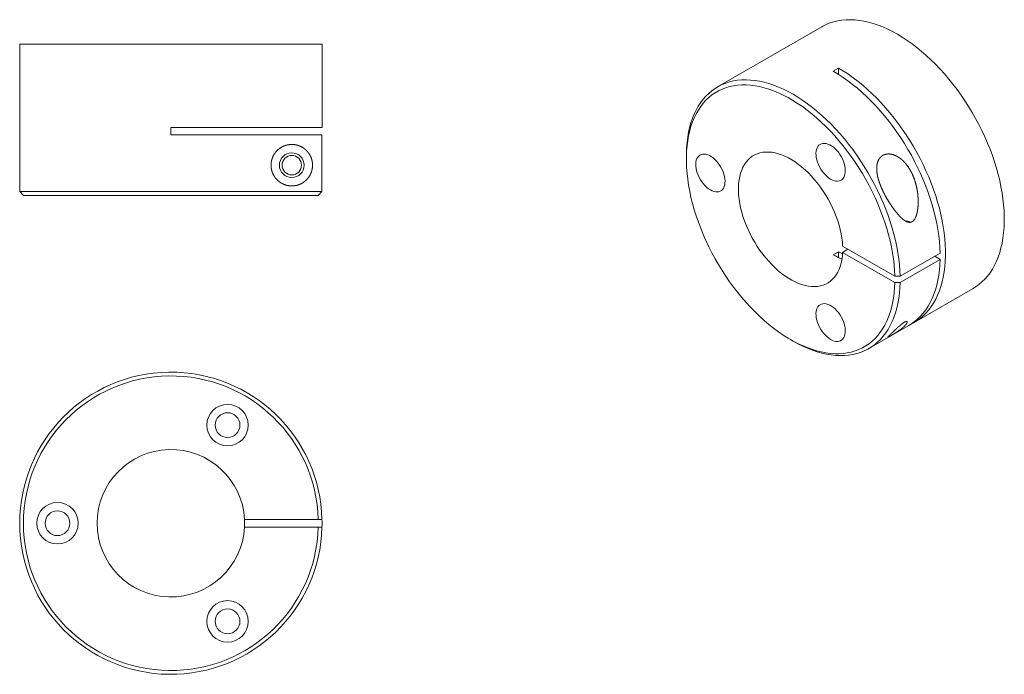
# Model space of a CAD drawing. Header units: inches. Extents: x 1.96 to 10.1, y 2.29 to 7.71.
import ezdxf

# ---------------------------------------------------------------- set-up
doc = ezdxf.new("R2010")
doc.units = ezdxf.units.IN
doc.header["$MEASUREMENT"] = 0

msp = doc.modelspace()

# ---------------------------------------------------------------- linework, layer by layer
at = {"color": 7, "linetype": 'Continuous', "lineweight": 15}
for p, q in [((8.5919, 7.652), (7.7301, 7.1545)), ((1.9587, 7.5066), (1.9587, 6.2878)), ((1.9587, 7.5066), (3.2087, 7.5066)), ((3.2087, 7.5066), (4.4587, 7.5066)), ((4.4587, 6.8191), (4.4587, 7.5066)), ((8.7307, 7.3094), (8.6865, 7.2839)), ((8.7307, 7.2571), (8.7307, 7.3094)), ((4.4587, 6.8191), (3.2087, 6.8191)), ((3.2087, 6.8191), (3.2087, 6.7566)), ((3.2087, 6.7566), (4.4583, 6.7566)), ((4.4583, 6.7566), (4.4583, 6.2878)), ((7.4712, 6.5822), (7.4712, 6.5567)), ((1.9587, 6.2878), (1.9899, 6.2566)), ((1.9587, 6.2878), (4.4583, 6.2878)), ((4.4583, 6.2878), (4.427, 6.2566)), ((4.427, 6.2566), (1.9899, 6.2566)), ((8.7307, 5.7907), (8.6865, 5.7652)), ((8.7307, 5.7423), (8.7307, 5.7907)), ((9.1945, 5.5873), (8.7637, 5.836)), ((8.8079, 5.8105), (8.7637, 5.785)), ((8.7637, 5.785), (9.1945, 5.5363)), ((9.5701, 5.7787), (9.2387, 5.5873)), ((9.2387, 5.5363), (9.5701, 5.7276)), ((9.5701, 5.7276), (9.5259, 5.7532)), ((9.2387, 5.5873), (9.1945, 5.5873)), ((9.1945, 5.5363), (9.2387, 5.5363)), ((9.3556, 5.2062), (9.8418, 5.4869)), ((8.98, 4.9894), (9.3115, 5.1807)), ((8.3328, 5.0641), (8.3549, 5.0513)), ((4.427, 3.5756), (3.8179, 3.5756)), ((3.8179, 3.5131), (4.427, 3.5131)), ((4.4583, 3.5756), (4.427, 3.5756)), ((4.427, 3.5131), (4.4583, 3.5131))]:
    msp.add_line(p, q, dxfattribs=at)
at = {"color": 7, "linetype": 'Continuous', "lineweight": 15, "flags": 128}
for points in [[(8.5919, 7.652), (8.599, 7.656), (8.6284, 7.6707), (8.659, 7.6832), (8.6908, 7.6933), (8.7237, 7.7011), (8.7576, 7.7066), (8.7924, 7.7097), (8.8282, 7.7105), (8.8647, 7.7089), (8.902, 7.7049), (8.9399, 7.6986), (8.9784, 7.6899), (9.0173, 7.6789), (9.0567, 7.6656), (9.0965, 7.6501), (9.1365, 7.6323), (9.1766, 7.6123), (9.2168, 7.5901)], [(9.2168, 7.5901), (9.2571, 7.5658), (9.2972, 7.5395), (9.3372, 7.5111), (9.3769, 7.4808), (9.4163, 7.4486), (9.4553, 7.4146), (9.4938, 7.3788), (9.5317, 7.3414), (9.569, 7.3023), (9.6055, 7.2617), (9.6412, 7.2197), (9.6761, 7.1764), (9.71, 7.1318), (9.7429, 7.086), (9.7746, 7.0391), (9.8053, 6.9913), (9.8347, 6.9426), (9.8628, 6.8932), (9.8896, 6.843), (9.915, 6.7923), (9.9389, 6.7412), (9.9614, 6.6896), (9.9823, 6.6379), (10.0016, 6.5859), (10.0193, 6.534), (10.0353, 6.4821), (10.0497, 6.4304), (10.0623, 6.379), (10.0731, 6.328), (10.0822, 6.2775), (10.0895, 6.2276), (10.095, 6.1784), (10.0987, 6.13), (10.1005, 6.0825), (10.1005, 6.0361), (10.0987, 5.9907), (10.095, 5.9465), (10.0895, 5.9037), (10.0822, 5.8622), (10.0731, 5.8221), (10.0623, 5.7837), (10.0497, 5.7468), (10.0353, 5.7117), (10.0193, 5.6783), (10.0016, 5.6468), (9.9823, 5.6172), (9.9614, 5.5895), (9.9389, 5.5639), (9.915, 5.5404), (9.8896, 5.519), (9.8628, 5.4998), (9.8418, 5.4869)], [(8.6865, 7.2839), (8.7267, 7.2597), (8.7668, 7.2334), (8.8067, 7.2051), (8.8464, 7.1748), (8.8857, 7.1427), (8.9246, 7.1087), (8.9631, 7.073), (9.0009, 7.0356), (9.0382, 6.9967), (9.0747, 6.9562), (9.1103, 6.9143), (9.1452, 6.871), (9.179, 6.8265), (9.2119, 6.7808), (9.2436, 6.734), (9.2742, 6.6863), (9.3036, 6.6377), (9.3318, 6.5883), (9.3585, 6.5383), (9.3839, 6.4876), (9.4079, 6.4366), (9.4304, 6.3851), (9.4513, 6.3334), (9.4706, 6.2816), (9.4884, 6.2297), (9.5044, 6.1779), (9.5188, 6.1263), (9.5315, 6.0749), (9.5424, 6.024), (9.5515, 5.9735), (9.5589, 5.9237), (9.5645, 5.8745), (9.5682, 5.8261), (9.5701, 5.7787)], [(9.3332, 5.1941), (9.3485, 5.2022), (9.3767, 5.2192), (9.4035, 5.2384), (9.4289, 5.2598), (9.4528, 5.2833), (9.4753, 5.3089), (9.4962, 5.3365), (9.5155, 5.3661), (9.5332, 5.3977), (9.5492, 5.431), (9.5635, 5.4662), (9.5762, 5.503), (9.587, 5.5415), (9.5961, 5.5815), (9.6034, 5.623), (9.6089, 5.6659), (9.6125, 5.7101), (9.6144, 5.7554), (9.6144, 5.8019), (9.6125, 5.8494), (9.6089, 5.8977), (9.6034, 5.9469), (9.5961, 5.9969), (9.587, 6.0474), (9.5762, 6.0984), (9.5635, 6.1498), (9.5492, 6.2015), (9.5332, 6.2534), (9.5155, 6.3053), (9.4962, 6.3572), (9.4753, 6.409), (9.4528, 6.4605), (9.4289, 6.5117), (9.4035, 6.5624), (9.3767, 6.6125), (9.3485, 6.662), (9.3191, 6.7107), (9.2885, 6.7585), (9.2567, 6.8054), (9.2238, 6.8511), (9.1899, 6.8957), (9.1551, 6.9391), (9.1194, 6.9811), (9.0828, 7.0217), (9.0456, 7.0607), (9.0077, 7.0982), (8.9692, 7.1339), (8.9302, 7.168), (8.8908, 7.2002), (8.8511, 7.2305), (8.8111, 7.2588), (8.7709, 7.2852), (8.7307, 7.3094)], [(7.4712, 6.5822), (7.4714, 6.6053), (7.4732, 6.6506), (7.4769, 6.6947), (7.4823, 6.7376), (7.4896, 6.779), (7.4987, 6.819), (7.5095, 6.8575), (7.5221, 6.8943), (7.5364, 6.9294), (7.5524, 6.9628), (7.5701, 6.9943), (7.5894, 7.0239), (7.6103, 7.0515), (7.6327, 7.0771), (7.6566, 7.1007), (7.682, 7.1221), (7.7087, 7.1413), (7.7368, 7.1583), (7.7662, 7.173), (7.7968, 7.1855), (7.8285, 7.1957), (7.8614, 7.2035), (7.8952, 7.2091), (7.93, 7.2122), (7.9657, 7.213), (8.0022, 7.2114), (8.0395, 7.2075), (8.0773, 7.2012), (8.1158, 7.1926), (8.1547, 7.1817), (8.1941, 7.1684), (8.2338, 7.1529), (8.2737, 7.1352), (8.3138, 7.1153), (8.354, 7.0932), (8.3943, 7.069), (8.4344, 7.0427), (8.4743, 7.0144), (8.514, 6.9842), (8.5534, 6.952), (8.5924, 6.9181), (8.6309, 6.8824), (8.6688, 6.845), (8.706, 6.806), (8.7426, 6.7656), (8.7783, 6.7236), (8.8131, 6.6803), (8.8471, 6.6358), (8.8799, 6.5901), (8.9117, 6.5433), (8.9424, 6.4956), (8.9718, 6.4469), (9, 6.3975), (9.0268, 6.3475), (9.0522, 6.2968), (9.0762, 6.2457), (9.0987, 6.1942), (9.1197, 6.1425), (9.1391, 6.0906), (9.1568, 6.0387), (9.1729, 5.9869), (9.1873, 5.9352), (9.2, 5.8838), (9.2109, 5.8328), (9.2201, 5.7823), (9.2274, 5.7324), (9.233, 5.6832), (9.2367, 5.6348), (9.2387, 5.5873)], [(9.1945, 5.5873), (9.1925, 5.6343), (9.1887, 5.6822), (9.1832, 5.7309), (9.1757, 5.7804), (9.1666, 5.8304), (9.1556, 5.8808), (9.1428, 5.9317), (9.1284, 5.9828), (9.1122, 6.0342), (9.0944, 6.0855), (9.075, 6.1368), (9.054, 6.1879), (9.0314, 6.2388), (9.0074, 6.2893), (8.9819, 6.3393), (8.9551, 6.3886), (8.9269, 6.4373), (8.8975, 6.4852), (8.8668, 6.5322), (8.835, 6.5782), (8.8022, 6.623), (8.7683, 6.6667), (8.7335, 6.709), (8.6979, 6.75), (8.6615, 6.7895), (8.6243, 6.8275), (8.5866, 6.8638), (8.5483, 6.8984), (8.5096, 6.9312), (8.4705, 6.9622), (8.4311, 6.9912), (8.3915, 7.0182), (8.3517, 7.0432), (8.312, 7.0661), (8.2722, 7.0869), (8.2326, 7.1055), (8.1932, 7.1218), (8.1541, 7.1359), (8.1154, 7.1477), (8.0772, 7.1571), (8.0395, 7.1643), (8.0024, 7.169), (7.966, 7.1714), (7.9304, 7.1715), (7.8957, 7.1691), (7.8619, 7.1644), (7.8291, 7.1574), (7.7974, 7.148), (7.7668, 7.1363), (7.7374, 7.1223), (7.7093, 7.106), (7.6825, 7.0875), (7.6571, 7.0668), (7.6332, 7.0439), (7.6107, 7.019), (7.5898, 6.992), (7.5704, 6.963), (7.5527, 6.9321), (7.5367, 6.8994), (7.5223, 6.8648), (7.5097, 6.8286), (7.4988, 6.7907), (7.4897, 6.7512), (7.4824, 6.7103), (7.4769, 6.6679), (7.4732, 6.6243), (7.4714, 6.5795), (7.4714, 6.5336), (7.4732, 6.4866), (7.4769, 6.4388), (7.4824, 6.3901), (7.4897, 6.3407), (7.4988, 6.2908), (7.5097, 6.2403), (7.5223, 6.1894), (7.5367, 6.1383), (7.5527, 6.087), (7.5704, 6.0357), (7.5898, 5.9844), (7.6107, 5.9332), (7.6332, 5.8823), (7.6571, 5.8318), (7.6825, 5.7818), (7.7093, 5.7324), (7.7374, 5.6837), (7.7668, 5.6357), (7.7974, 5.5887), (7.8291, 5.5427), (7.8619, 5.4978), (7.8957, 5.454), (7.9304, 5.4116), (7.966, 5.3705), (8.0024, 5.3309), (8.0395, 5.2929), (8.0772, 5.2565), (8.1154, 5.2218), (8.1541, 5.1889), (8.1932, 5.1578), (8.2326, 5.1287), (8.2722, 5.1015), (8.312, 5.0764), (8.3517, 5.0534), (8.3915, 5.0325), (8.4311, 5.0138), (8.4705, 4.9974), (8.5096, 4.9832), (8.5483, 4.9712), (8.5866, 4.9616), (8.6243, 4.9544), (8.6615, 4.9495), (8.6979, 4.947), (8.7335, 4.9468), (8.7683, 4.949), (8.8022, 4.9536), (8.835, 4.9605), (8.8668, 4.9698), (8.8975, 4.9813), (8.9269, 4.9952), (8.9551, 5.0114), (8.9819, 5.0298), (9.0074, 5.0503), (9.0314, 5.0731), (9.054, 5.0979), (9.075, 5.1248), (9.0944, 5.1536), (9.1122, 5.1844), (9.1284, 5.2171), (9.1428, 5.2515), (9.1556, 5.2877), (9.1666, 5.3255), (9.1757, 5.3649), (9.1832, 5.4057), (9.1887, 5.448), (9.1925, 5.4915), (9.1945, 5.5363)], [(8.6644, 6.3907), (8.6793, 6.3832), (8.694, 6.3779), (8.7082, 6.3749), (8.7218, 6.3743), (8.7345, 6.376), (8.7461, 6.3801), (8.7565, 6.3865), (8.7655, 6.3951), (8.773, 6.4057), (8.7788, 6.4182), (8.7829, 6.4324), (8.7852, 6.4481), (8.7856, 6.4651), (8.7842, 6.4831), (8.781, 6.5017), (8.7761, 6.5209), (8.7694, 6.5402), (8.7612, 6.5593), (8.7515, 6.578), (8.7404, 6.596), (8.7282, 6.613), (8.7151, 6.6287), (8.7012, 6.643), (8.6867, 6.6555), (8.6719, 6.6662), (8.6569, 6.6748), (8.6421, 6.6813), (8.6276, 6.6854), (8.6137, 6.6872), (8.6006, 6.6867), (8.5884, 6.6838), (8.5773, 6.6785), (8.5676, 6.671), (8.5594, 6.6614), (8.5527, 6.6498), (8.5478, 6.6364), (8.5446, 6.6214), (8.5432, 6.605), (8.5437, 6.5875), (8.5459, 6.5692), (8.55, 6.5502), (8.5558, 6.531), (8.5633, 6.5118), (8.5723, 6.4928), (8.5827, 6.4744), (8.5943, 6.4569), (8.607, 6.4405), (8.6206, 6.4255), (8.6348, 6.412), (8.6495, 6.4004), (8.6644, 6.3907)], [(7.67, 6.3018), (7.6849, 6.2943), (7.6996, 6.289), (7.7138, 6.286), (7.7274, 6.2854), (7.7401, 6.2871), (7.7517, 6.2912), (7.7621, 6.2976), (7.7711, 6.3061), (7.7786, 6.3168), (7.7844, 6.3293), (7.7885, 6.3435), (7.7908, 6.3592), (7.7912, 6.3762), (7.7899, 6.3942), (7.7867, 6.4128), (7.7817, 6.432), (7.7751, 6.4512), (7.7668, 6.4704), (7.7571, 6.4891), (7.7461, 6.5071), (7.7339, 6.5241), (7.7207, 6.5398), (7.7068, 6.5541), (7.6923, 6.5666), (7.6775, 6.5773), (7.6626, 6.5859), (7.6478, 6.5924), (7.6333, 6.5965), (7.6194, 6.5983), (7.6062, 6.5978), (7.594, 6.5948), (7.583, 6.5896), (7.5733, 6.5821), (7.565, 6.5725), (7.5584, 6.5609), (7.5534, 6.5475), (7.5502, 6.5325), (7.5488, 6.5161), (7.5493, 6.4986), (7.5516, 6.4803), (7.5557, 6.4613), (7.5615, 6.4421), (7.5689, 6.4229), (7.5779, 6.4039), (7.5883, 6.3855), (7.6, 6.368), (7.6127, 6.3516), (7.6262, 6.3366), (7.6405, 6.3231), (7.6551, 6.3115), (7.67, 6.3018)], [(8.7637, 5.785), (8.7614, 5.754), (8.7572, 5.7244), (8.7513, 5.6962), (8.7435, 5.6695), (8.7341, 5.6444), (8.7229, 5.6212), (8.7101, 5.5997), (8.6957, 5.5802), (8.6797, 5.5628), (8.6623, 5.5474), (8.6435, 5.5342), (8.6234, 5.5233), (8.6021, 5.5146), (8.5796, 5.5081), (8.5561, 5.5041), (8.5316, 5.5024), (8.5063, 5.503), (8.4802, 5.506), (8.4536, 5.5113), (8.4264, 5.519), (8.3988, 5.5289), (8.371, 5.5411), (8.3429, 5.5554), (8.3149, 5.5719), (8.2869, 5.5905), (8.2591, 5.611), (8.2316, 5.6335), (8.2046, 5.6577), (8.1781, 5.6837), (8.1523, 5.7112), (8.1272, 5.7402), (8.103, 5.7705), (8.0797, 5.8021), (8.0576, 5.8348), (8.0366, 5.8684), (8.0168, 5.9028), (7.9984, 5.9379), (7.9814, 5.9735), (7.9659, 6.0094), (7.952, 6.0456), (7.9396, 6.0818), (7.9289, 6.1179), (7.92, 6.1538), (7.9127, 6.1893), (7.9073, 6.2242), (7.9037, 6.2584), (7.9018, 6.2918), (7.9018, 6.3242), (7.9037, 6.3555), (7.9073, 6.3855), (7.9127, 6.4142), (7.92, 6.4413), (7.9289, 6.4668), (7.9396, 6.4906), (7.952, 6.5126), (7.9659, 6.5327), (7.9814, 6.5507), (7.9984, 6.5667), (8.0168, 6.5805), (8.0366, 6.5921), (8.0576, 6.6015), (8.0797, 6.6086), (8.103, 6.6133), (8.1272, 6.6157), (8.1523, 6.6157), (8.1781, 6.6134), (8.2046, 6.6088), (8.2316, 6.6018), (8.2591, 6.5925), (8.2869, 6.581), (8.3149, 6.5672), (8.3429, 6.5513), (8.371, 6.5334), (8.3988, 6.5134), (8.4264, 6.4915), (8.4536, 6.4677), (8.4802, 6.4423), (8.5063, 6.4152), (8.5316, 6.3866), (8.5561, 6.3566), (8.5796, 6.3254), (8.6021, 6.293), (8.6234, 6.2597), (8.6435, 6.2255), (8.6623, 6.1906), (8.6797, 6.1551), (8.6957, 6.1193), (8.7101, 6.0831), (8.7229, 6.0469), (8.7341, 6.0108), (8.7435, 5.9748), (8.7513, 5.9392), (8.7572, 5.9041), (8.7614, 5.8696), (8.7637, 5.836)], [(8.7631, 5.7734), (8.7589, 5.7755), (8.7307, 5.7907)], [(9.5701, 5.7276), (9.5682, 5.6824), (9.5645, 5.6384), (9.5589, 5.5956), (9.5515, 5.5542), (9.5424, 5.5143), (9.5315, 5.476), (9.5188, 5.4393), (9.5044, 5.4042), (9.4884, 5.371), (9.4706, 5.3396), (9.4513, 5.3101), (9.4304, 5.2825), (9.4079, 5.257), (9.3839, 5.2336), (9.3585, 5.2123), (9.3318, 5.1932), (9.3115, 5.1807)], [(9.2387, 5.5363), (9.2367, 5.491), (9.233, 5.447), (9.2274, 5.4042), (9.2201, 5.3628), (9.2109, 5.3229), (9.2, 5.2845), (9.1873, 5.2477), (9.1729, 5.2127), (9.1568, 5.1794), (9.1391, 5.148), (9.1197, 5.1185), (9.0987, 5.091), (9.0762, 5.0655), (9.0522, 5.0421), (9.0268, 5.0208), (9, 5.0017), (8.9718, 4.9848), (8.9424, 4.9701), (8.9117, 4.9577), (8.8799, 4.9477), (8.8471, 4.94), (8.8131, 4.9346), (8.7783, 4.9315), (8.7426, 4.9309), (8.706, 4.9325), (8.6688, 4.9366), (8.6309, 4.943), (8.5924, 4.9517), (8.5534, 4.9628), (8.514, 4.9761), (8.4743, 4.9917), (8.4344, 5.0096), (8.3943, 5.0296), (8.3549, 5.0513)], [(8.6644, 5.0648), (8.6793, 5.0573), (8.694, 5.052), (8.7082, 5.049), (8.7218, 5.0484), (8.7345, 5.0501), (8.7461, 5.0542), (8.7565, 5.0606), (8.7655, 5.0692), (8.773, 5.0798), (8.7788, 5.0923), (8.7829, 5.1065), (8.7852, 5.1222), (8.7856, 5.1392), (8.7842, 5.1572), (8.781, 5.1759), (8.7761, 5.195), (8.7694, 5.2143), (8.7612, 5.2334), (8.7515, 5.2521), (8.7404, 5.2701), (8.7282, 5.2871), (8.7151, 5.3028), (8.7012, 5.3171), (8.6867, 5.3297), (8.6719, 5.3403), (8.6569, 5.3489), (8.6421, 5.3554), (8.6276, 5.3595), (8.6137, 5.3613), (8.6006, 5.3608), (8.5884, 5.3579), (8.5773, 5.3526), (8.5676, 5.3451), (8.5594, 5.3355), (8.5527, 5.3239), (8.5478, 5.3105), (8.5446, 5.2955), (8.5432, 5.2792), (8.5437, 5.2617), (8.5459, 5.2433), (8.55, 5.2243), (8.5558, 5.2051), (8.5633, 5.1859), (8.5723, 5.1669), (8.5827, 5.1485), (8.5943, 5.131), (8.607, 5.1146), (8.6206, 5.0996), (8.6348, 5.0861), (8.6495, 5.0745), (8.6644, 5.0648)], [(3.8179, 3.5756), (3.8187, 3.5443), (3.8179, 3.5131)]]:
    msp.add_lwpolyline(points, dxfattribs=at)
at = {"color": 7, "linetype": 'Continuous', "lineweight": 15}
for centre, radius in [((4.2087, 6.5066), 0.1025), ((4.2087, 6.5066), 0.0805), ((3.6774, 4.3562), 0.1715), ((3.6774, 4.3562), 0.1025), ((2.2712, 3.5443), 0.1715), ((2.2712, 3.5443), 0.1025), ((3.6774, 2.7324), 0.1715), ((3.6774, 2.7324), 0.1025)]:
    msp.add_circle(centre, radius, dxfattribs=at)
for centre, radius, start, end in [((9.23, 5.8272), 0.2276, 65.57809, 78.35699), ((8.9384, 6.1974), 0.5003, 239.76919, 248.89688), ((3.2087, 3.5443), 1.25, 1.43254, 358.56746), ((3.2087, 3.5443), 1.2188, 1.46928, 358.53072), ((3.2087, 3.5443), 0.61, 2.93652, 357.06348), ((3.2087, 3.5443), 1.25, 358.56746, 1.43254)]:
    msp.add_arc(centre, radius, start, end, dxfattribs=at)
for points, knots in [([(4.3802, 6.5147), (4.3802, 6.4985), (4.3796, 6.4907), (4.3775, 6.4756), (4.3761, 6.4688), (4.3727, 6.4559), (4.3707, 6.4499), (4.3664, 6.4389), (4.3641, 6.4338), (4.3567, 6.4193), (4.3513, 6.4108), (4.3398, 6.3956), (4.3336, 6.3888), (4.3142, 6.3701), (4.2996, 6.3601), (4.2684, 6.3449), (4.2517, 6.3396), (4.2247, 6.3356), (4.2153, 6.3349), (4.1961, 6.3353), (4.1863, 6.3362), (4.1664, 6.3401), (4.1563, 6.3429), (4.1358, 6.3509), (4.1256, 6.3561), (4.1107, 6.3657), (4.1058, 6.3692), (4.0961, 6.3771), (4.0913, 6.3814), (4.0774, 6.3954), (4.0689, 6.4061), (4.0541, 6.431), (4.048, 6.4447), (4.0416, 6.4672), (4.04, 6.4749), (4.0378, 6.4905), (4.0372, 6.4984), (4.0372, 6.5145), (4.0377, 6.5225), (4.0399, 6.5381), (4.0416, 6.5458), (4.048, 6.5684), (4.0541, 6.5822), (4.0689, 6.607), (4.0774, 6.6177), (4.0913, 6.6317), (4.0961, 6.6361), (4.1058, 6.6439), (4.1107, 6.6474), (4.1256, 6.6571), (4.1358, 6.6622), (4.1563, 6.6702), (4.1664, 6.6731), (4.1862, 6.6769), (4.196, 6.6779), (4.2151, 6.6782), (4.2245, 6.6776), (4.2517, 6.6736), (4.2684, 6.6683), (4.2918, 6.6568), (4.2993, 6.6525), (4.3137, 6.6425), (4.3206, 6.6368), (4.3336, 6.6244), (4.3398, 6.6176), (4.3514, 6.6022), (4.3568, 6.5937), (4.3641, 6.5793), (4.3664, 6.5742), (4.3707, 6.5631), (4.3727, 6.5572), (4.3761, 6.5444), (4.3776, 6.5374), (4.3796, 6.5226), (4.3802, 6.5147), (4.3802, 6.4985)], [-0.015625, -0.015625, 0, 0, 0.015625, 0.015625, 0.03125, 0.03125, 0.046875, 0.046875, 0.0625, 0.0625, 0.09375, 0.09375, 0.125, 0.125, 0.1875, 0.1875, 0.25, 0.25, 0.28125, 0.28125, 0.3125, 0.3125, 0.34375, 0.34375, 0.375, 0.375, 0.390625, 0.390625, 0.40625, 0.40625, 0.4375, 0.4375, 0.46875, 0.46875, 0.484375, 0.484375, 0.5, 0.5, 0.515625, 0.515625, 0.53125, 0.53125, 0.5625, 0.5625, 0.59375, 0.59375, 0.609375, 0.609375, 0.625, 0.625, 0.65625, 0.65625, 0.6875, 0.6875, 0.71875, 0.71875, 0.75, 0.75, 0.8125, 0.8125, 0.84375, 0.84375, 0.875, 0.875, 0.90625, 0.90625, 0.9375, 0.9375, 0.953125, 0.953125, 0.96875, 0.96875, 0.984375, 0.984375, 1, 1, 1.015625, 1.015625]), ([(9.3438, 6.0423), (9.3324, 6.0357), (9.3264, 6.034), (9.3143, 6.0332), (9.3085, 6.0341), (9.2969, 6.0375), (9.2913, 6.04), (9.2805, 6.046), (9.2753, 6.0494), (9.2598, 6.0608), (9.25, 6.0698), (9.231, 6.0888), (9.2219, 6.099), (9.1949, 6.1313), (9.1776, 6.155), (9.1447, 6.2045), (9.1291, 6.2304), (9.1072, 6.2714), (9.1001, 6.2855), (9.0868, 6.3142), (9.0806, 6.3288), (9.0692, 6.3583), (9.0641, 6.3733), (9.0553, 6.4039), (9.0517, 6.4192), (9.0479, 6.4421), (9.047, 6.4498), (9.0456, 6.465), (9.0453, 6.4727), (9.0454, 6.4952), (9.047, 6.5096), (9.0541, 6.5372), (9.0594, 6.5497), (9.0708, 6.5662), (9.0751, 6.5712), (9.0846, 6.5801), (9.0898, 6.584), (9.1011, 6.5905), (9.1072, 6.5932), (9.1198, 6.5971), (9.1264, 6.5984), (9.1469, 6.6003), (9.161, 6.5989), (9.189, 6.5916), (9.2026, 6.5859), (9.2223, 6.5749), (9.2288, 6.5707), (9.2412, 6.5619), (9.2472, 6.5572), (9.2645, 6.5421), (9.2753, 6.531), (9.2955, 6.507), (9.3047, 6.4943), (9.3214, 6.4679), (9.329, 6.4542), (9.3427, 6.4259), (9.349, 6.4113), (9.3653, 6.3668), (9.3734, 6.3365), (9.3819, 6.2901), (9.384, 6.2745), (9.3872, 6.2429), (9.3881, 6.227), (9.3885, 6.1953), (9.388, 6.1794), (9.3853, 6.1477), (9.3832, 6.1319), (9.3781, 6.1088), (9.3762, 6.1012), (9.3714, 6.0862), (9.3686, 6.0788), (9.3619, 6.065), (9.358, 6.0584), (9.349, 6.0471), (9.3438, 6.0423), (9.3324, 6.0357)], [-0.015625, -0.015625, 0, 0, 0.015625, 0.015625, 0.03125, 0.03125, 0.046875, 0.046875, 0.0625, 0.0625, 0.09375, 0.09375, 0.125, 0.125, 0.1875, 0.1875, 0.25, 0.25, 0.28125, 0.28125, 0.3125, 0.3125, 0.34375, 0.34375, 0.375, 0.375, 0.390625, 0.390625, 0.40625, 0.40625, 0.4375, 0.4375, 0.46875, 0.46875, 0.484375, 0.484375, 0.5, 0.5, 0.515625, 0.515625, 0.53125, 0.53125, 0.5625, 0.5625, 0.59375, 0.59375, 0.609375, 0.609375, 0.625, 0.625, 0.65625, 0.65625, 0.6875, 0.6875, 0.71875, 0.71875, 0.75, 0.75, 0.8125, 0.8125, 0.84375, 0.84375, 0.875, 0.875, 0.90625, 0.90625, 0.9375, 0.9375, 0.953125, 0.953125, 0.96875, 0.96875, 0.984375, 0.984375, 1, 1, 1.015625, 1.015625]), ([(9.2686, 5.204), (9.2763, 5.2084), (9.2787, 5.2096), (9.283, 5.2116), (9.2849, 5.2123), (9.2898, 5.2137), (9.2922, 5.2137), (9.2955, 5.2127), (9.2965, 5.2117), (9.2974, 5.2091), (9.2974, 5.2074), (9.2963, 5.202), (9.294, 5.1975), (9.2872, 5.1877), (9.2827, 5.1824), (9.2714, 5.171), (9.2646, 5.1649), (9.2527, 5.1552), (9.2485, 5.152), (9.2394, 5.1451), (9.2345, 5.1416), (9.2242, 5.1345), (9.2188, 5.1308), (9.2073, 5.1233), (9.2013, 5.1195), (9.1892, 5.1119), (9.1829, 5.1081), (9.1739, 5.1026), (9.1709, 5.1009), (9.1652, 5.0975), (9.1625, 5.0959), (9.1574, 5.093), (9.155, 5.0916), (9.1507, 5.0892), (9.1487, 5.0881), (9.1435, 5.0853), (9.141, 5.0841), (9.1376, 5.0827), (9.1367, 5.0825), (9.1362, 5.0831), (9.1365, 5.0839), (9.1381, 5.086), (9.1394, 5.0874), (9.1426, 5.0908), (9.1446, 5.0928), (9.1514, 5.0995), (9.1569, 5.1049), (9.1697, 5.1171), (9.1769, 5.124), (9.1925, 5.1389), (9.2009, 5.1469), (9.2148, 5.1597), (9.2196, 5.1641), (9.2296, 5.1731), (9.2349, 5.1777), (9.2429, 5.1845), (9.2457, 5.1868), (9.2513, 5.1913), (9.2542, 5.1936), (9.2628, 5.2), (9.2686, 5.204), (9.2763, 5.2084)], [-0.03125, -0.03125, 0, 0, 0.015625, 0.015625, 0.03125, 0.03125, 0.0625, 0.0625, 0.09375, 0.09375, 0.125, 0.125, 0.1875, 0.1875, 0.25, 0.25, 0.3125, 0.3125, 0.34375, 0.34375, 0.375, 0.375, 0.40625, 0.40625, 0.4375, 0.4375, 0.46875, 0.46875, 0.484375, 0.484375, 0.5, 0.5, 0.515625, 0.515625, 0.53125, 0.53125, 0.5625, 0.5625, 0.59375, 0.59375, 0.625, 0.625, 0.65625, 0.65625, 0.6875, 0.6875, 0.75, 0.75, 0.8125, 0.8125, 0.875, 0.875, 0.90625, 0.90625, 0.9375, 0.9375, 0.953125, 0.953125, 0.96875, 0.96875, 1, 1, 1.015625, 1.015625])]:
    msp.add_open_spline(points, degree=3, knots=knots, dxfattribs=at)

doc.saveas('drawing.dxf')
